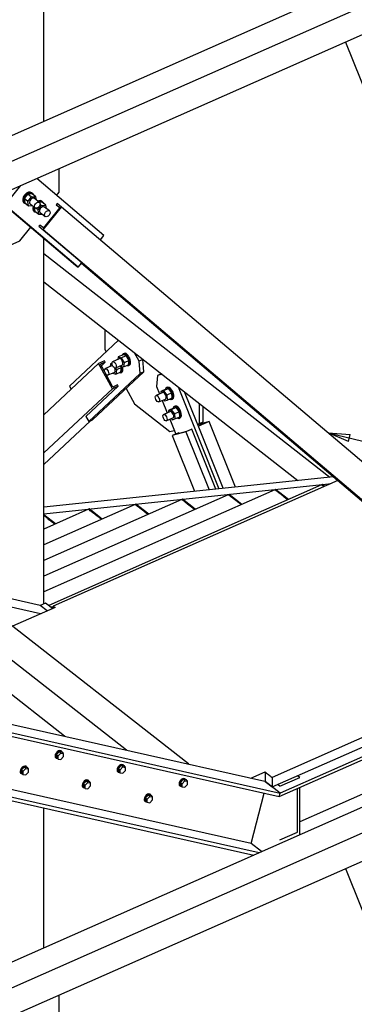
# Paper-space layout 'A0 Advance Steel' of a CAD drawing. Header units: millimetres. Extents: x 292 to 712, y 182 to 776.
# Tile 39 of 61: x 462 to 477, y 485 to 530. Entities that reach past the tile are written whole.
import ezdxf

# ---------------------------------------------------------------- set-up
doc = ezdxf.new("R2010")
doc.units = ezdxf.units.MM
doc.layers.get('0').update_dxf_attribs({"linetype": 'CONTINUOUS'})
for name, color, linetype in [('AS_Belki', 145, 'CONTINUOUS'), ('AS_Blachy', 30, 'CONTINUOUS'), ('AS_Kraty', 9, 'CONTINUOUS'), ('AS_Schody', 253, 'CONTINUOUS'), ('AS_Sruby', 9, 'CONTINUOUS')]:
    doc.layers.add(name, color=color, linetype=linetype)

psp = doc.layouts.new('A0 Advance Steel')

# ---------------------------------------------------------------- hatches: boundary and pattern name
at = {"layer": 'AS_Kraty', "extrusion": (-7.6233e-17, 0.809331, 0.587353)}
h = psp.add_hatch(dxfattribs=at)
h.set_pattern_fill('GRATE', color=9, scale=0.266667, angle=-142.9443, style=0)
h.set_pattern_definition([(217.0557, (-473.52048, -32669.24063), (0.1275485, -0.1689205), []), (307.0557, (-473.5205, -32669.2406), (0.675682, 0.510194), [])])
h.paths.add_polyline_path([(-477.952, -32681.864), (-485.48, -32671.007), (-485.546, -32671.057), (-485.608, -32671.187), (-485.697, -32671.255), (-485.777, -32671.148), (-485.816, -32671.094), (-487.184, -32669.12), (-487.406, -32669.288), (-477.954, -32681.865)], flags=0)
h.paths.add_polyline_path([(-463.077, -32671.718), (-463.117, -32671.664), (-461.214, -32670.144), (-469.225, -32659.485), (-469.268, -32659.435), (-472.059, -32658.368), (-472.77, -32658.821), (-473.05, -32658.447), (-485.283, -32667.684), (-484.523, -32668.781), (-484.494, -32668.843), (-484.618, -32669.104), (-484.618, -32669.187), (-476.064, -32681.524)], flags=0)
at = {"layer": 'AS_Kraty', "extrusion": (-3.81165e-17, 0.809331, 0.587353)}
h = psp.add_hatch(dxfattribs=at)
h.set_pattern_fill('GRATE', color=9, scale=0.266667, angle=-143.074, style=0)
h.set_pattern_definition([(216.926, (-470.04042, -32678.17383), (0.127166, -0.169209), []), (306.926, (-470.0404, -32678.1738), (0.676835, 0.50866), [])])
h.paths.add_polyline_path([(-462.881, -32674.961), (-462.921, -32674.908), (-463, -32674.884), (-463.052, -32674.924), (-475.402, -32684.288), (-475.362, -32684.342)], flags=0)
h = psp.add_hatch(dxfattribs=at)
h.set_pattern_fill('GRATE', color=9, scale=0.266667, angle=-143.074, style=0)
h.set_pattern_definition([(216.926, (-467.90899, -32681.00995), (0.127166, -0.169209), []), (306.926, (-467.909, -32681.00995), (0.676835, 0.50866), [])])
h.paths.add_polyline_path([(-462.616, -32679.2), (-462.616, -32678.366), (-462.734, -32678.372), (-462.814, -32678.265), (-473.752, -32686.485), (-473.231, -32687.178)], flags=0)
h = psp.add_hatch(dxfattribs=at)
h.set_pattern_fill('GRATE', color=9, scale=0.266667, angle=-143.074, style=0)
h.set_pattern_definition([(216.926, (-465.77755, -32683.84607), (0.127166, -0.169209), []), (306.926, (-465.77755, -32683.8461), (0.676835, 0.50866), [])])
h.paths.add_polyline_path([(-462.616, -32683.638), (-462.616, -32682.554), (-471.62, -32689.321), (-471.1, -32690.014)], flags=0)
h = psp.add_hatch(dxfattribs=at)
h.set_pattern_fill('GRATE', color=9, scale=0.266667, angle=-143.074, style=0)
h.set_pattern_definition([(216.926, (-461.51468, -32689.5183), (0.127166, -0.169209), []), (306.926, (-461.5147, -32689.5183), (0.676835, 0.50866), [])])
h.paths.add_polyline_path([(-458.471, -32689.399), (-459.428, -32689.034), (-460.002, -32689.466), (-460.002, -32690.55)], flags=0)
h.paths.add_polyline_path([(-462.616, -32692.514), (-462.616, -32691.43), (-467.357, -32694.993), (-466.837, -32695.686)], flags=0)
h = psp.add_hatch(dxfattribs=at)
h.set_pattern_fill('GRATE', color=9, scale=0.266667, angle=-143.074, style=0)
h.set_pattern_definition([(216.926, (-463.64612, -32686.68219), (0.127166, -0.169209), []), (306.926, (-463.6461, -32686.6822), (0.676835, 0.50866), [])])
h.paths.add_polyline_path([(-459.55, -32685.772), (-459.991, -32685.603), (-460.002, -32685.612), (-460.002, -32686.112)], flags=0)
h.paths.add_polyline_path([(-462.616, -32688.076), (-462.616, -32686.992), (-469.489, -32692.157), (-468.968, -32692.85)], flags=0)
h = psp.add_hatch(dxfattribs=at)
h.set_pattern_fill('GRATE', color=9, scale=0.266667, angle=-143.074, style=0)
h.set_pattern_definition([(216.926, (-457.25182, -32695.19055), (0.127166, -0.169209), []), (306.926, (-457.2518, -32695.19055), (0.676835, 0.50866), [])])
h.paths.add_polyline_path([(-462.616, -32701.223), (-462.616, -32700.306), (-463.094, -32700.666), (-462.654, -32701.252)], flags=0)
h.paths.add_polyline_path([(-456.769, -32696.996), (-457.289, -32696.303), (-460.002, -32698.342), (-460.002, -32699.426)], flags=0)
h = psp.add_hatch(dxfattribs=at)
h.set_pattern_fill('GRATE', color=9, scale=0.266667, angle=-143.074, style=0)
h.set_pattern_definition([(216.926, (-459.38325, -32692.35443), (0.127166, -0.169209), []), (306.926, (-459.38325, -32692.3544), (0.676835, 0.50866), [])])
h.paths.add_polyline_path([(-457.393, -32693.027), (-458.349, -32692.661), (-460.002, -32693.904), (-460.002, -32694.988)], flags=0)
h.paths.add_polyline_path([(-462.616, -32696.952), (-462.616, -32695.868), (-465.226, -32697.829), (-464.705, -32698.522)], flags=0)
at = {"layer": 'AS_Kraty', "extrusion": (-7.6233e-17, 0.809331, 0.587353)}
h = psp.add_hatch(dxfattribs=at)
h.set_pattern_fill('GRATE', color=9, scale=0.266667, angle=126.926, style=0)
h.set_pattern_definition([(126.926, (-457.3433, -32657.28548), (-0.169209, -0.127166), []), (216.926, (-457.3433, -32657.2855), (0.50866, -0.676835), [])])
h.paths.add_polyline_path([(-453.947, -32664.69), (-452.721, -32663.769), (-460.781, -32653.045), (-463.472, -32652.016)], flags=0)
h = psp.add_hatch(dxfattribs=at)
h.set_pattern_fill('GRATE', color=9, scale=0.266667, angle=126.926, style=0)
h.set_pattern_definition([(126.926, (-460.17942, -32659.41691), (-0.169209, -0.127166), []), (216.926, (-460.1794, -32659.4169), (0.50866, -0.676835), [])])
h.paths.add_polyline_path([(-456.783, -32666.822), (-455.557, -32665.9), (-463.617, -32655.176), (-466.308, -32654.148)], flags=0)
h = psp.add_hatch(dxfattribs=at)
h.set_pattern_fill('GRATE', color=9, scale=0.266667, angle=126.926, style=0)
h.set_pattern_definition([(126.926, (-463.01554, -32661.54835), (-0.169209, -0.127166), []), (216.926, (-463.0155, -32661.54835), (0.50866, -0.676835), [])])
h.paths.add_polyline_path([(-459.619, -32668.953), (-458.393, -32668.032), (-466.453, -32657.307), (-469.144, -32656.279)], flags=0)

# ---------------------------------------------------------------- linework, layer by layer
at = {"color": 0, "linetype": 'ByBlock', "lineweight": -2}
for p, q in [((476.553, 511.054), (475.62, 511.449)), ((475.62, 511.449), (476.631, 511.378)), ((476.553, 511.054), (476.631, 511.378))]:
    psp.add_line(p, q, dxfattribs=at)
at = {"color": 7}
psp.add_lwpolyline([(475.62, 511.449), (520.758, 500.623), (537.648, 500.623)], dxfattribs=at)
at = {"layer": 'AS_Belki', "linetype": 'Continuous', "ltscale": 0.15}
for p, q in [((462.616, 525.688), (462.616, 538.071)), ((485.902, 535.967), (438.346, 514.975)), ((438.346, 513.799), (486.863, 535.215)), ((438.346, 512.504), (486.863, 533.921)), ((476.419, 529.311), (486.81, 503.376)), ((463.233, 521.929), (463.191, 521.877)), ((463.433, 521.772), (463.233, 521.929)), ((462.595, 520.736), (463.433, 521.772)), ((463.351, 521.752), (462.597, 520.819)), ((463.191, 521.877), (463.346, 521.745)), ((463.191, 521.877), (463.351, 521.752)), ((487.806, 501.126), (463.433, 521.772)), ((462.437, 520.944), (462.395, 520.892)), ((462.395, 520.892), (464.371, 519.218)), ((462.395, 520.892), (462.595, 520.736)), ((462.597, 520.819), (462.437, 520.944)), ((486.968, 500.089), (462.595, 520.736)), ((462.616, 503.636), (462.616, 520.346)), ((462.616, 519.655), (475.703, 509.427)), ((464.371, 519.218), (464.363, 519.225)), ((464.344, 519.202), (484.641, 502.008)), ((462.616, 518.36), (474.241, 509.275)), ((465.394, 514.742), (465.127, 514.624)), ((465.425, 514.684), (465.394, 514.742)), ((465.127, 514.624), (462.616, 512.281)), ((465.757, 513.465), (465.127, 514.624)), ((465.425, 514.684), (465.212, 514.59)), ((465.418, 514.21), (465.212, 514.59)), ((465.25, 514.52), (465.425, 514.684)), ((465.779, 513.547), (465.448, 514.155)), ((465.757, 513.465), (462.616, 510.535)), ((464.539, 512.198), (466.024, 513.583)), ((466.024, 513.583), (465.757, 513.465)), ((465.992, 513.641), (465.779, 513.547)), ((466.024, 513.583), (465.992, 513.641)), ((464.55, 512.202), (464.539, 512.198)), ((462.616, 510.011), (464.754, 512.005)), ((469.389, 511.619), (469.122, 511.502)), ((469.357, 511.611), (469.144, 511.516)), ((469.389, 511.619), (469.357, 511.611)), ((470.485, 508.882), (469.389, 511.619)), ((470.188, 511.972), (469.659, 511.826)), ((470.104, 511.94), (469.663, 511.818)), ((470.104, 511.94), (469.687, 511.756)), ((470.188, 511.972), (469.689, 511.752)), ((471.388, 508.977), (470.188, 511.972)), ((469.122, 511.502), (468.493, 511.327)), ((468.759, 511.445), (468.493, 511.327)), ((468.493, 511.327), (469.513, 508.781)), ((469.144, 511.516), (468.577, 511.359)), ((468.791, 511.454), (468.577, 511.359)), ((468.791, 511.454), (468.759, 511.445)), ((468.803, 511.422), (468.791, 511.454)), ((469.122, 511.502), (470.184, 508.851)), ((485.902, 498.198), (455.36, 484.716)), ((458.023, 484.716), (486.863, 497.447)), ((460.956, 484.716), (486.863, 496.152)), ((462.616, 487.919), (462.616, 494.313)), ((476.419, 491.542), (479.154, 484.716))]:
    psp.add_line(p, q, dxfattribs=at)
at = {"layer": 'AS_Blachy', "linetype": 'Continuous', "ltscale": 0.15}
for p, q in [((463.317, 522.444), (463.317, 523.527)), ((465.368, 520.469), (462.292, 523.075)), ((461.553, 522.748), (461.13, 522.225)), ((463.203, 522.303), (463.317, 522.444)), ((460.939, 521.767), (464.067, 519.118)), ((464.195, 519.017), (461.067, 521.667)), ((461.52, 520.222), (462.025, 520.847)), ((459.358, 519.267), (461.52, 520.222)), ((465.207, 520.27), (465.368, 520.469)), ((464.195, 519.017), (464.363, 519.225)), ((464.067, 519.118), (464.195, 519.017)), ((465.41, 516.177), (465.41, 515.263)), ((466.038, 515.686), (463.794, 513.593)), ((465.41, 515.263), (465.468, 515.155)), ((466.979, 514.731), (466.772, 515.113)), ((467.15, 514.806), (466.979, 514.731)), ((467.026, 514.164), (466.979, 514.731)), ((467.15, 514.806), (467.139, 514.826)), ((467.18, 514.438), (467.15, 514.806)), ((467.197, 514.239), (467.18, 514.438)), ((467.026, 514.164), (464.676, 511.97)), ((464.846, 512.046), (467.197, 514.239)), ((467.197, 514.239), (467.026, 514.164)), ((467.825, 514.07), (467.778, 513.576)), ((467.995, 514.145), (467.825, 514.07)), ((468.032, 514.127), (467.825, 514.07)), ((468.006, 514.148), (467.995, 514.145)), ((463.794, 513.593), (463.871, 513.452)), ((466.38, 513.477), (466.76, 512.778)), ((467.778, 513.576), (467.916, 513.231)), ((468.766, 513.554), (470.632, 508.898)), ((468.035, 512.934), (468.263, 512.366)), ((469.632, 511.895), (469.059, 513.325)), ((466.76, 512.778), (468.385, 511.508)), ((469.735, 511.882), (469.735, 512.796)), ((469.906, 511.958), (469.906, 512.663)), ((464.548, 512.206), (464.676, 511.97)), ((464.676, 511.97), (464.846, 512.046)), ((468.381, 512.07), (468.651, 511.397)), ((469.647, 511.858), (469.632, 511.895)), ((469.647, 511.858), (469.735, 511.882)), ((470.824, 508.918), (469.647, 511.858)), ((469.735, 511.882), (469.906, 511.958)), ((468.385, 511.508), (468.584, 511.563)), ((475.354, 509.086), (475.322, 509.072)), ((475.378, 509.028), (475.322, 509.072)), ((475.454, 509.008), (475.354, 509.086)), ((475.422, 508.993), (475.378, 509.028)), ((471.091, 508.64), (471.059, 508.626)), ((471.172, 508.539), (471.059, 508.626)), ((471.679, 508.182), (471.091, 508.64)), ((471.2, 508.517), (471.172, 508.539)), ((471.291, 508.446), (471.2, 508.517)), ((471.34, 508.407), (471.291, 508.446)), ((473.223, 508.863), (473.191, 508.849)), ((473.291, 508.771), (473.191, 508.849)), ((473.81, 508.404), (473.223, 508.863)), ((473.371, 508.708), (473.291, 508.771)), ((473.471, 508.63), (473.371, 508.708)), ((473.584, 508.542), (473.471, 508.63)), ((473.604, 508.526), (473.584, 508.542)), ((473.778, 508.39), (473.604, 508.526)), ((464.697, 507.973), (464.665, 507.958)), ((465.284, 507.514), (464.697, 507.973)), ((466.829, 508.195), (466.797, 508.181)), ((466.909, 508.093), (466.797, 508.181)), ((467.416, 507.736), (466.829, 508.195)), ((466.937, 508.072), (466.909, 508.093)), ((467.077, 507.962), (466.937, 508.072)), ((468.96, 508.418), (468.928, 508.404)), ((469.048, 508.31), (468.928, 508.404)), ((469.547, 507.959), (468.96, 508.418)), ((469.096, 508.272), (469.068, 508.294)), ((469.515, 507.945), (469.096, 508.272)), ((471.407, 508.355), (471.34, 508.407)), ((471.464, 508.31), (471.407, 508.355)), ((471.525, 508.263), (471.464, 508.31)), ((471.563, 508.233), (471.525, 508.263)), ((471.642, 508.171), (471.563, 508.233)), ((471.647, 508.167), (471.642, 508.171)), ((463.153, 507.291), (462.616, 507.711)), ((462.634, 507.657), (462.616, 507.671)), ((462.674, 507.626), (462.634, 507.657)), ((462.734, 507.579), (462.674, 507.626)), ((462.814, 507.517), (462.734, 507.579)), ((464.714, 507.92), (464.665, 507.958)), ((464.805, 507.849), (464.714, 507.92)), ((464.83, 507.83), (464.805, 507.849)), ((465.07, 507.642), (464.83, 507.83)), ((465.13, 507.595), (465.07, 507.642)), ((465.248, 507.503), (465.13, 507.595)), ((467.189, 507.874), (467.077, 507.962)), ((467.21, 507.858), (467.189, 507.874)), ((467.302, 507.786), (467.21, 507.858)), ((467.342, 507.755), (467.302, 507.786)), ((467.384, 507.722), (467.342, 507.755)), ((462.927, 507.429), (462.814, 507.517)), ((462.947, 507.413), (462.927, 507.429)), ((463.121, 507.277), (462.947, 507.413)), ((465.252, 507.499), (465.248, 507.503)), ((463.564, 497.593), (463.544, 497.584)), ((463.589, 497.574), (463.564, 497.593)), ((466.401, 496.956), (466.38, 496.948)), ((466.425, 496.938), (466.401, 496.956)), ((469.217, 496.311), (469.237, 496.32)), ((469.261, 496.301), (469.237, 496.32)), ((463.317, 484.716), (463.317, 485.758))]:
    psp.add_line(p, q, dxfattribs=at)
at = {"layer": 'AS_Kraty', "linetype": 'Continuous', "ltscale": 0.15}
for p, q in [((475.322, 509.072), (462.841, 503.562)), ((476.062, 509.276), (463.052, 503.533)), ((475.362, 509.04), (475.322, 509.072)), ((475.402, 509.009), (475.362, 509.04)), ((475.422, 508.993), (475.402, 509.009)), ((473.191, 508.849), (462.616, 504.181)), ((471.059, 508.626), (462.616, 504.899)), ((471.14, 508.564), (471.059, 508.626)), ((471.18, 508.532), (471.14, 508.564)), ((471.22, 508.501), (471.18, 508.532)), ((471.26, 508.47), (471.22, 508.501)), ((471.3, 508.439), (471.26, 508.47)), ((471.34, 508.407), (471.3, 508.439)), ((473.231, 508.818), (473.191, 508.849)), ((473.271, 508.786), (473.231, 508.818)), ((473.311, 508.755), (473.271, 508.786)), ((473.351, 508.724), (473.311, 508.755)), ((473.391, 508.692), (473.351, 508.724)), ((473.431, 508.661), (473.391, 508.692)), ((473.471, 508.63), (473.431, 508.661)), ((473.511, 508.599), (473.471, 508.63)), ((473.551, 508.567), (473.511, 508.599)), ((473.591, 508.536), (473.551, 508.567)), ((473.631, 508.505), (473.591, 508.536)), ((473.672, 508.473), (473.631, 508.505)), ((473.712, 508.442), (473.672, 508.473)), ((473.752, 508.411), (473.712, 508.442)), ((468.928, 508.404), (462.616, 505.618)), ((466.797, 508.181), (462.616, 506.336)), ((466.877, 508.118), (466.797, 508.181)), ((466.917, 508.087), (466.877, 508.118)), ((466.957, 508.056), (466.917, 508.087)), ((466.997, 508.025), (466.957, 508.056)), ((467.037, 507.993), (466.997, 508.025)), ((467.077, 507.962), (467.037, 507.993)), ((468.968, 508.372), (468.928, 508.404)), ((469.048, 508.31), (469.008, 508.341)), ((469.088, 508.279), (469.048, 508.31)), ((469.128, 508.247), (469.096, 508.272)), ((469.208, 508.185), (469.128, 508.247)), ((469.248, 508.153), (469.208, 508.185)), ((469.329, 508.091), (469.248, 508.153)), ((469.369, 508.059), (469.329, 508.091)), ((469.449, 507.997), (469.369, 508.059)), ((469.489, 507.966), (469.449, 507.997)), ((471.38, 508.376), (471.34, 508.407)), ((471.42, 508.345), (471.38, 508.376)), ((471.5, 508.282), (471.46, 508.313)), ((471.54, 508.251), (471.5, 508.282)), ((471.58, 508.219), (471.54, 508.251)), ((471.62, 508.188), (471.58, 508.219)), ((471.647, 508.167), (471.62, 508.188)), ((473.778, 508.39), (473.752, 508.411)), ((464.665, 507.958), (462.616, 507.054)), ((462.654, 507.642), (462.616, 507.671)), ((462.694, 507.611), (462.654, 507.642)), ((462.734, 507.579), (462.694, 507.611)), ((462.774, 507.548), (462.734, 507.579)), ((462.814, 507.517), (462.774, 507.548)), ((464.705, 507.927), (464.665, 507.958)), ((464.745, 507.896), (464.705, 507.927)), ((464.785, 507.865), (464.745, 507.896)), ((464.825, 507.833), (464.785, 507.865)), ((464.865, 507.802), (464.825, 507.833)), ((464.905, 507.771), (464.865, 507.802)), ((464.946, 507.739), (464.905, 507.771)), ((464.986, 507.708), (464.946, 507.739)), ((465.066, 507.645), (464.986, 507.708)), ((465.106, 507.614), (465.066, 507.645)), ((465.146, 507.583), (465.106, 507.614)), ((465.226, 507.52), (465.186, 507.552)), ((467.117, 507.931), (467.077, 507.962)), ((467.157, 507.899), (467.117, 507.931)), ((467.197, 507.868), (467.157, 507.899)), ((467.237, 507.837), (467.197, 507.868)), ((467.277, 507.805), (467.237, 507.837)), ((467.317, 507.774), (467.277, 507.805)), ((467.357, 507.743), (467.317, 507.774)), ((467.384, 507.722), (467.357, 507.743)), ((469.515, 507.945), (469.489, 507.966)), ((462.854, 507.485), (462.814, 507.517)), ((462.894, 507.454), (462.854, 507.485)), ((462.934, 507.423), (462.894, 507.454)), ((462.974, 507.392), (462.934, 507.423)), ((463.054, 507.329), (462.974, 507.392)), ((463.094, 507.298), (463.054, 507.329)), ((463.121, 507.277), (463.094, 507.298)), ((465.252, 507.499), (465.226, 507.52)), ((463.564, 497.593), (454, 505.068)), ((466.401, 496.956), (456.836, 504.431)), ((469.237, 496.32), (459.672, 503.795)), ((463.052, 503.533), (463.077, 503.514)), ((463.052, 503.533), (463.052, 503.435)), ((463.077, 503.514), (463.117, 503.483)), ((463.117, 503.483), (463.133, 503.471)), ((463.133, 503.471), (461.186, 502.611)), ((485.318, 501.116), (473.066, 495.708)), ((473.066, 495.276), (485.653, 500.832)), ((472.086, 495.667), (472.745, 495.958)), ((472.745, 495.958), (472.77, 495.939)), ((472.745, 495.958), (472.745, 495.526)), ((472.77, 495.939), (472.81, 495.908)), ((472.81, 495.908), (472.85, 495.876)), ((472.85, 495.876), (472.89, 495.845)), ((472.89, 495.845), (472.93, 495.814)), ((472.734, 495.522), (472.745, 495.526)), ((472.745, 495.526), (473.066, 495.276)), ((472.93, 495.814), (472.97, 495.782)), ((472.97, 495.782), (473.01, 495.751)), ((473.01, 495.751), (473.05, 495.72)), ((473.05, 495.72), (473.066, 495.708)), ((473.066, 495.708), (473.066, 495.276))]:
    psp.add_line(p, q, dxfattribs=at)
at = {"layer": 'AS_Schody', "linetype": 'Continuous', "ltscale": 0.15}
for p, q in [((475.863, 509.444), (462.616, 508.06)), ((462.616, 507.755), (475.635, 509.115)), ((475.635, 509.115), (475.718, 509.124)), ((462.452, 503.564), (451.393, 506.046)), ((462.473, 503.18), (451.199, 505.71)), ((462.699, 503.673), (462.452, 503.564)), ((462.774, 503.312), (462.452, 503.564)), ((463.021, 503.421), (462.699, 503.673)), ((463.052, 503.491), (462.946, 503.48)), ((472.734, 495.522), (448.458, 500.97)), ((448.178, 500.486), (473.385, 494.828)), ((448.264, 500.634), (473.426, 494.987)), ((473.385, 494.828), (486.109, 500.445)), ((486, 500.537), (473.426, 494.987)), ((486.425, 499.015), (474.325, 493.674)), ((472.097, 492.69), (446.937, 498.337)), ((446.678, 497.89), (472.219, 492.158)), ((446.764, 498.039), (472.471, 492.269)), ((472.745, 495.519), (472.734, 495.522)), ((472.751, 495.522), (472.745, 495.519)), ((473.426, 494.987), (472.745, 495.519)), ((473.419, 495.305), (473.315, 495.386)), ((473.419, 495.305), (474.325, 495.705)), ((474.325, 495.705), (474.221, 495.786)), ((472.097, 492.69), (472.696, 494.983)), ((473.385, 494.828), (473.426, 494.987)), ((474.224, 493.21), (474.224, 495.199)), ((474.325, 493.115), (474.325, 495.244)), ((473.419, 492.855), (474.224, 493.21)), ((472.576, 492.316), (472.097, 492.69))]:
    psp.add_line(p, q, dxfattribs=at)
at = {"layer": 'AS_Sruby', "linetype": 'Continuous', "ltscale": 0.15}
for p, q in [((461.886, 522.371), (461.72, 522.166)), ((462.082, 522.378), (461.886, 522.371)), ((461.886, 522.371), (462.058, 522.236)), ((462.101, 522.401), (462.068, 522.426)), ((462.254, 522.243), (462.082, 522.378)), ((461.7, 521.97), (461.732, 521.944)), ((461.72, 522.166), (461.75, 521.968)), ((461.893, 522.031), (461.72, 522.166)), ((461.75, 521.968), (461.923, 521.833)), ((461.893, 522.031), (462.058, 522.236)), ((461.923, 521.833), (461.893, 522.031)), ((462.058, 522.236), (462.254, 522.243)), ((462.417, 521.984), (462.189, 522.162)), ((462.277, 522.094), (462.254, 522.243)), ((462.543, 521.987), (462.418, 521.983)), ((462.561, 522.01), (462.529, 522.035)), ((462.715, 521.852), (462.543, 521.987)), ((461.923, 521.833), (462.084, 521.839)), ((461.988, 521.914), (462.216, 521.735)), ((462.161, 521.579), (462.193, 521.554)), ((462.184, 521.76), (462.211, 521.577)), ((462.211, 521.577), (462.384, 521.442)), ((462.354, 521.64), (462.252, 521.72)), ((462.354, 521.64), (462.519, 521.845)), ((462.384, 521.442), (462.354, 521.64)), ((462.443, 521.905), (462.519, 521.845)), ((462.449, 521.523), (462.677, 521.345)), ((462.519, 521.845), (462.715, 521.852)), ((462.878, 521.593), (462.65, 521.772)), ((462.738, 521.703), (462.715, 521.852)), ((462.384, 521.442), (462.545, 521.448)), ((466.065, 514.832), (465.761, 514.698)), ((466.016, 514.923), (466.002, 514.805)), ((466.245, 515.024), (466.016, 514.923)), ((466.016, 514.923), (466.163, 514.887)), ((466.163, 514.887), (466.392, 514.988)), ((466.163, 514.887), (466.287, 514.658)), ((466.392, 514.988), (466.245, 515.024)), ((466.298, 515.083), (466.255, 515.064)), ((466.517, 514.759), (466.287, 514.658)), ((466.517, 514.759), (466.392, 514.988)), ((466.494, 514.565), (466.517, 514.759)), ((465.718, 514.509), (465.415, 514.375)), ((465.669, 514.599), (465.656, 514.482)), ((465.742, 514.631), (465.669, 514.599)), ((465.669, 514.599), (465.749, 514.58)), ((465.897, 514.415), (465.941, 514.335)), ((465.912, 514.42), (466.216, 514.554)), ((465.941, 514.335), (465.919, 514.141)), ((466.17, 514.436), (465.941, 514.335)), ((466.113, 514.509), (466.118, 514.5)), ((466.118, 514.5), (466.265, 514.464)), ((466.17, 514.436), (466.138, 514.495)), ((466.148, 514.242), (466.17, 514.436)), ((466.287, 514.658), (466.265, 514.464)), ((466.265, 514.464), (466.494, 514.565)), ((466.484, 514.525), (466.527, 514.543)), ((465.566, 514.097), (465.87, 514.231)), ((465.767, 514.186), (465.771, 514.176)), ((465.771, 514.176), (465.919, 514.141)), ((465.919, 514.141), (466.148, 514.242)), ((466.138, 514.201), (466.18, 514.22)), ((468.202, 513.442), (467.973, 513.341)), ((467.973, 513.341), (468.098, 513.375)), ((468.327, 513.476), (468.098, 513.375)), ((468.098, 513.375), (468.245, 513.181)), ((468.327, 513.476), (468.202, 513.442)), ((468.283, 513.538), (468.24, 513.519)), ((468.474, 513.282), (468.327, 513.476)), ((468.061, 513.294), (467.757, 513.16)), ((467.876, 512.864), (468.179, 512.998)), ((467.973, 513.341), (467.981, 513.259)), ((468.106, 512.966), (468.142, 512.917)), ((468.142, 512.917), (468.267, 512.952)), ((468.474, 513.282), (468.245, 513.181)), ((468.245, 513.181), (468.267, 512.952)), ((468.267, 512.952), (468.496, 513.053)), ((468.458, 512.976), (468.501, 512.994)), ((468.496, 513.053), (468.474, 513.282)), ((468.549, 512.577), (468.319, 512.476)), ((468.319, 512.476), (468.444, 512.51)), ((468.319, 512.476), (468.327, 512.395)), ((468.673, 512.611), (468.444, 512.51)), ((468.444, 512.51), (468.591, 512.316)), ((468.673, 512.611), (468.549, 512.577)), ((468.629, 512.673), (468.587, 512.654)), ((468.82, 512.417), (468.673, 512.611)), ((468.407, 512.43), (468.103, 512.296)), ((468.222, 511.999), (468.526, 512.133)), ((468.452, 512.101), (468.489, 512.053)), ((468.489, 512.053), (468.613, 512.087)), ((468.82, 512.417), (468.591, 512.316)), ((468.591, 512.316), (468.613, 512.087)), ((468.613, 512.087), (468.843, 512.188)), ((468.804, 512.111), (468.847, 512.13)), ((468.843, 512.188), (468.82, 512.417)), ((463.316, 496.882), (463.192, 496.755)), ((463.192, 496.755), (463.272, 496.693)), ((463.192, 496.755), (463.192, 496.611)), ((463.272, 496.693), (463.396, 496.819)), ((463.396, 496.819), (463.316, 496.882)), ((463.439, 496.864), (463.316, 496.882)), ((463.396, 496.819), (463.519, 496.802)), ((463.429, 496.902), (463.405, 496.921)), ((463.519, 496.802), (463.439, 496.864)), ((463.519, 496.657), (463.519, 496.802)), ((463.178, 496.592), (463.203, 496.573)), ((463.192, 496.611), (463.272, 496.548)), ((463.272, 496.548), (463.272, 496.693)), ((463.272, 496.548), (463.396, 496.531)), ((463.396, 496.531), (463.519, 496.657)), ((466.265, 496.266), (466.241, 496.284)), ((461.58, 495.886), (461.604, 495.868)), ((461.717, 496.176), (461.593, 496.05)), ((461.593, 496.05), (461.673, 495.987)), ((461.593, 496.05), (461.593, 495.905)), ((461.593, 495.905), (461.673, 495.843)), ((461.673, 495.987), (461.797, 496.114)), ((461.673, 495.843), (461.673, 495.987)), ((461.673, 495.843), (461.797, 495.825)), ((461.797, 496.114), (461.717, 496.176)), ((461.84, 496.159), (461.717, 496.176)), ((461.797, 496.114), (461.92, 496.096)), ((461.797, 495.825), (461.92, 495.952)), ((461.83, 496.196), (461.806, 496.215)), ((461.92, 496.096), (461.84, 496.159)), ((461.92, 495.952), (461.92, 496.096)), ((466.015, 495.956), (466.039, 495.937)), ((466.152, 496.246), (466.028, 496.119)), ((466.028, 496.119), (466.108, 496.056)), ((466.028, 496.119), (466.028, 495.975)), ((466.028, 495.975), (466.108, 495.912)), ((466.108, 496.056), (466.232, 496.183)), ((466.108, 495.912), (466.108, 496.056)), ((466.108, 495.912), (466.232, 495.894)), ((466.232, 496.183), (466.152, 496.246)), ((466.275, 496.228), (466.152, 496.246)), ((466.232, 496.183), (466.355, 496.165)), ((466.232, 495.894), (466.355, 496.021)), ((466.355, 496.165), (466.275, 496.228)), ((466.355, 496.021), (466.355, 496.165)), ((464.553, 495.54), (464.429, 495.413)), ((464.429, 495.413), (464.51, 495.351)), ((464.429, 495.413), (464.429, 495.269)), ((464.51, 495.351), (464.633, 495.477)), ((464.633, 495.477), (464.553, 495.54)), ((464.676, 495.522), (464.553, 495.54)), ((464.633, 495.477), (464.756, 495.46)), ((464.666, 495.56), (464.642, 495.579)), ((464.756, 495.46), (464.676, 495.522)), ((464.756, 495.315), (464.756, 495.46)), ((468.988, 495.609), (468.864, 495.482)), ((468.864, 495.482), (468.944, 495.42)), ((468.864, 495.482), (468.864, 495.338)), ((468.944, 495.42), (469.068, 495.546)), ((468.944, 495.275), (468.944, 495.42)), ((469.068, 495.546), (468.988, 495.609)), ((469.111, 495.591), (468.988, 495.609)), ((469.068, 495.546), (469.191, 495.529)), ((469.068, 495.258), (469.191, 495.384)), ((469.101, 495.629), (469.077, 495.648)), ((469.191, 495.529), (469.111, 495.591)), ((469.191, 495.384), (469.191, 495.529)), ((464.416, 495.25), (464.44, 495.231)), ((464.429, 495.269), (464.51, 495.206)), ((464.51, 495.206), (464.51, 495.351)), ((464.51, 495.206), (464.633, 495.189)), ((464.633, 495.189), (464.756, 495.315)), ((467.502, 494.923), (467.478, 494.942)), ((468.851, 495.319), (468.875, 495.3)), ((468.864, 495.338), (468.944, 495.275)), ((468.944, 495.275), (469.068, 495.258)), ((467.252, 494.613), (467.276, 494.595)), ((467.389, 494.903), (467.266, 494.777)), ((467.266, 494.777), (467.346, 494.714)), ((467.266, 494.777), (467.266, 494.632)), ((467.266, 494.632), (467.346, 494.57)), ((467.346, 494.714), (467.469, 494.841)), ((467.346, 494.57), (467.346, 494.714)), ((467.346, 494.57), (467.469, 494.552)), ((467.469, 494.841), (467.389, 494.903)), ((467.512, 494.886), (467.389, 494.903)), ((467.469, 494.841), (467.593, 494.823)), ((467.469, 494.552), (467.593, 494.679)), ((467.593, 494.823), (467.512, 494.886)), ((467.593, 494.679), (467.593, 494.823))]:
    psp.add_line(p, q, dxfattribs=at)
at = {"layer": 'AS_Sruby', "linetype": 'Continuous', "ltscale": 0.15, "extrusion": (0.600783, -0.469537, 0.646989)}
for centre in [(695.868, -27.763, 32.72), (695.844, -28.154, 33.18)]:
    psp.add_circle(centre, 0.16, dxfattribs=at)
at = {"layer": 'AS_Sruby', "linetype": 'Continuous', "ltscale": 0.15, "extrusion": (-0.799412, -0.352872, 0.486233)}
for centre in [(-282.623, 308.25, -553.969), (-282.467, 308.032, -553.578), (-280.408, 308.826, -555.005), (-279.477, 308.811, -554.977)]:
    psp.add_circle(centre, 0.16, dxfattribs=at)
at = {"layer": 'AS_Sruby', "linetype": 'Continuous', "ltscale": 0.15, "extrusion": (0.600783, -0.469537, 0.646989)}
for centre, radius, start, end in [((695.868, -27.408, 32.301), 0.293, 358.538, 178.538), ((695.868, -27.576, 32.499), 0.16, 358.538, 178.538), ((695.844, -27.798, 32.761), 0.293, 358.538, 51.0117), ((695.844, -27.798, 32.761), 0.293, 117.7913, 178.538), ((695.844, -27.966, 32.959), 0.16, 358.538, 178.538), ((676.69, -38.261, 45.092), 0.2, 5.3808, 185.3808), ((677.935, -39.961, 47.095), 0.2, 5.3808, 185.3808), ((675.149, -37.727, 44.463), 0.2, 5.3808, 185.3808), ((676.394, -39.427, 46.466), 0.2, 5.3808, 185.3808), ((679.179, -41.66, 49.098), 0.2, 5.3808, 185.3808), ((677.639, -41.126, 48.469), 0.2, 5.3808, 185.3808)]:
    psp.add_arc(centre, radius, start, end, dxfattribs=at)
at = {"layer": 'AS_Sruby', "linetype": 'Continuous', "ltscale": 0.15, "extrusion": (-0.600783, 0.469537, -0.646989)}
for centre, radius, start, end in [((-695.868, -27.434, -32.332), 0.293, 334.5189, 205.7273), ((-695.844, -27.825, -32.793), 0.293, 128.9882, 205.7273), ((-695.844, -27.825, -32.793), 0.293, 334.5188, 62.2087), ((-676.69, -38.281, -45.116), 0.2, 331.6238, 208.4482), ((-677.935, -39.98, -47.118), 0.2, 331.6236, 208.4482), ((-675.149, -37.747, -44.486), 0.2, 331.6238, 208.4482), ((-676.394, -39.447, -46.489), 0.2, 331.6237, 208.4482), ((-679.179, -41.68, -49.121), 0.2, 331.6238, 208.4482), ((-677.639, -41.146, -48.492), 0.2, 331.6238, 208.4481)]:
    psp.add_arc(centre, radius, start, end, dxfattribs=at)
at = {"layer": 'AS_Sruby', "linetype": 'Continuous', "ltscale": 0.15, "extrusion": (-0.799412, -0.352872, 0.486233)}
for centre, radius, start, end in [((-282.623, 308.411, -554.259), 0.16, 9.6088, 189.6088), ((-282.623, 308.533, -554.478), 0.293, 332.8267, 207.0645), ((-282.623, 308.556, -554.519), 0.293, 358.3588, 178.3588), ((-282.467, 308.194, -553.868), 0.16, 149.6444, 189.6088), ((-282.467, 308.194, -553.868), 0.16, 9.6088, 97.0841), ((-282.467, 308.315, -554.087), 0.293, 332.8267, 81.2293), ((-282.467, 308.338, -554.128), 0.293, 358.3588, 74.598), ((-280.408, 309.11, -555.514), 0.293, 324.1643, 215.6773), ((-280.408, 309.132, -555.555), 0.293, 355.9233, 175.9233), ((-280.408, 308.988, -555.296), 0.16, 355.9233, 175.9233), ((-279.477, 309.094, -555.486), 0.293, 324.1643, 215.6773), ((-279.477, 309.117, -555.527), 0.293, 355.9233, 175.9233), ((-279.477, 308.972, -555.267), 0.16, 355.9233, 175.9233)]:
    psp.add_arc(centre, radius, start, end, dxfattribs=at)

doc.saveas('drawing.dxf')
